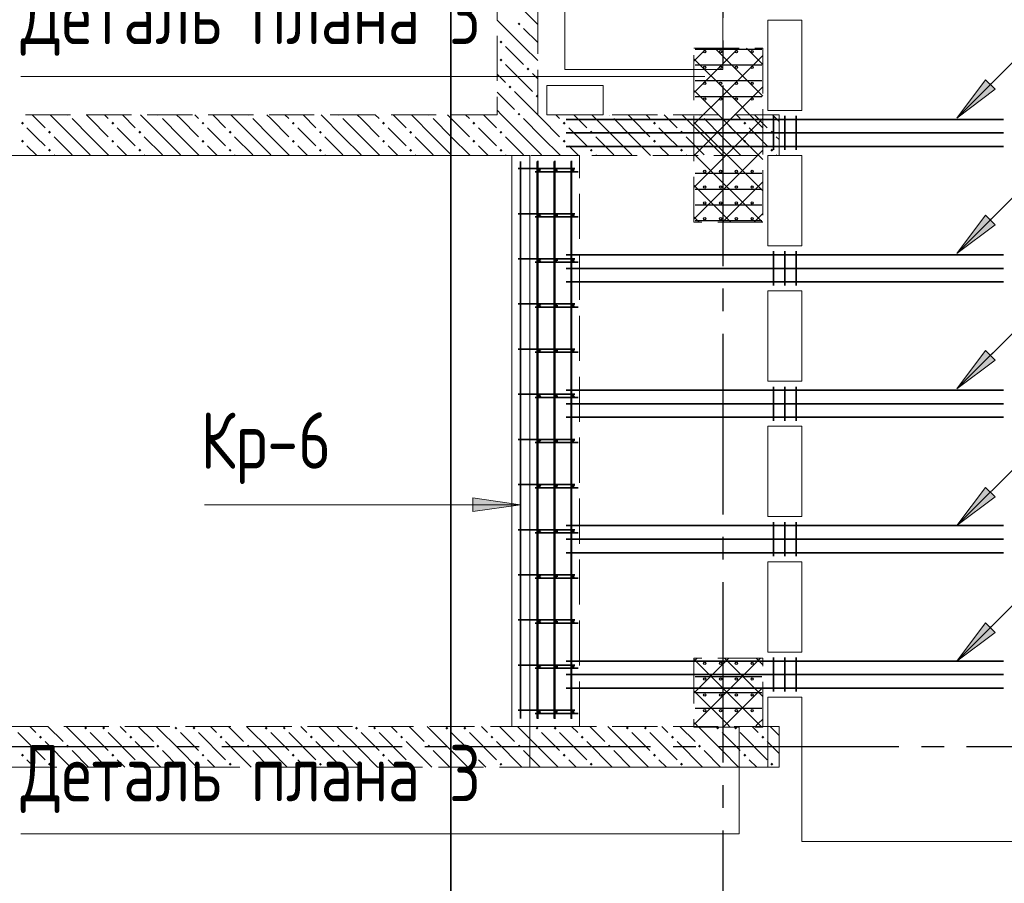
# Model space of a CAD drawing. Header units: millimetres. Extents: x 0 to 32559, y 0 to 42000.
# Tile 10 of 14: x 7935 to 12298, y 31465 to 35292. Entities that reach past the tile are written whole.
import ezdxf

# ---------------------------------------------------------------- set-up
doc = ezdxf.new("R2010")
doc.units = ezdxf.units.MM
doc.linetypes.add('______2', pattern=[270, 200, -70])
doc.linetypes.add('______5', pattern=[1100, 800, -100, 100, -100])
for name, color, linetype, lineweight, true_color in [('S1 Стержни арматуры фон', 7, '______2', 13, 0xa0a0a0), ('Вспомогательная арматура', 7, 'Continuous', 18, 0x656565), ('Поперечная арматура', 7, 'Continuous', 18, 0x5a2814), ('Поперечное армирование AW фон', 7, '______2', 13, 0xa0a0a0)]:
    doc.layers.add(name, color=color, linetype=linetype, lineweight=lineweight, true_color=true_color)
for name, color, linetype, lineweight in [('Standard', 7, 'Continuous', 25), ('ЖБ Балка Вышележаща', 7, 'Continuous', 35), ('ЖБ Балка Нижележащая', 7, 'Continuous', 35), ('ЖБ Перекрытие верхний уровень', 7, 'Continuous', 35), ('ЖБ Стена верхний уровень', 7, 'Continuous', 35), ('Оси', 40, '______5', 18), ('Позиционная метка номер позиции', 7, 'Continuous', 13), ('Примечания', 7, 'Continuous', 25)]:
    doc.layers.add(name, color=color, linetype=linetype, lineweight=lineweight)
doc.styles.add('GOST 2.304-81', font='txt')

msp = doc.modelspace()

# ---------------------------------------------------------------- hatches: boundary and pattern name
at = {"layer": 'ЖБ Стена верхний уровень', "linetype": 'Continuous', "lineweight": 18, "transparency": 33554687}
for points in [[(10141, 35273.1), (10147.5, 35279.6), (10154, 35273.1), (10147.5, 35266.6)], [(10061, 35193.1), (10067.5, 35199.6), (10074, 35193.1), (10067.5, 35186.6)], [(10061, 35113.1), (10067.5, 35119.6), (10074, 35113.1), (10067.5, 35106.6)], [(10181, 35073.1), (10187.5, 35079.6), (10194, 35073.1), (10187.5, 35066.6)], [(10101, 34993.1), (10107.5, 34999.6), (10114, 34993.1), (10107.5, 34986.6)], [(10221, 34953.1), (10227.5, 34959.6), (10230.5, 34956.6), (10230.5, 34949.7), (10227.5, 34946.6)], [(8150.8, 34870), (8147.5, 34866.6), (8144.1, 34870)], [(8550.8, 34870), (8547.5, 34866.6), (8544.1, 34870)], [(8950.8, 34870), (8947.5, 34866.6), (8944.1, 34870)], [(9350.8, 34870), (9347.5, 34866.6), (9344.1, 34870)], [(9750.8, 34870), (9747.5, 34866.6), (9744.1, 34870)], [(10141, 34873.1), (10147.5, 34879.6), (10154, 34873.1), (10150.8, 34870), (10144.1, 34870)], [(10150.8, 34870), (10147.5, 34866.6), (10144.1, 34870)], [(10550.8, 34870), (10547.5, 34866.6), (10544.1, 34870)], [(10950.8, 34870), (10947.5, 34866.6), (10944.1, 34870)], [(7941, 34833.1), (7947.5, 34839.6), (7954, 34833.1), (7947.5, 34826.6)], [(8341, 34833.1), (8347.5, 34839.6), (8354, 34833.1), (8347.5, 34826.6)], [(8741, 34833.1), (8747.5, 34839.6), (8754, 34833.1), (8747.5, 34826.6)], [(9141, 34833.1), (9147.5, 34839.6), (9154, 34833.1), (9147.5, 34826.6)], [(9541, 34833.1), (9547.5, 34839.6), (9554, 34833.1), (9547.5, 34826.6)], [(9941, 34833.1), (9947.5, 34839.6), (9954, 34833.1), (9947.5, 34826.6)], [(10341, 34833.1), (10347.5, 34839.6), (10354, 34833.1), (10347.5, 34826.6)], [(10741, 34833.1), (10747.5, 34839.6), (10754, 34833.1), (10747.5, 34826.6)], [(11141, 34833.1), (11147.5, 34839.6), (11154, 34833.1), (11147.5, 34826.6)], [(8061, 34793.1), (8067.5, 34799.6), (8074, 34793.1), (8067.5, 34786.6)], [(8461, 34793.1), (8467.5, 34799.6), (8474, 34793.1), (8467.5, 34786.6)], [(8861, 34793.1), (8867.5, 34799.6), (8874, 34793.1), (8867.5, 34786.6)], [(9261, 34793.1), (9267.5, 34799.6), (9274, 34793.1), (9267.5, 34786.6)], [(9661, 34793.1), (9667.5, 34799.6), (9674, 34793.1), (9667.5, 34786.6)], [(10061, 34793.1), (10067.5, 34799.6), (10074, 34793.1), (10067.5, 34786.6)], [(10461, 34793.1), (10467.5, 34799.6), (10474, 34793.1), (10467.5, 34786.6)], [(10861, 34793.1), (10867.5, 34799.6), (10874, 34793.1), (10867.5, 34786.6)], [(11261, 34793.1), (11267.5, 34799.6), (11274, 34793.1), (11267.5, 34786.6)], [(7941, 34753.1), (7947.5, 34759.6), (7954, 34753.1), (7947.5, 34746.6)], [(8341, 34753.1), (8347.5, 34759.6), (8354, 34753.1), (8347.5, 34746.6)], [(8741, 34753.1), (8747.5, 34759.6), (8754, 34753.1), (8747.5, 34746.6)], [(9141, 34753.1), (9147.5, 34759.6), (9154, 34753.1), (9147.5, 34746.6)], [(9541, 34753.1), (9547.5, 34759.6), (9554, 34753.1), (9547.5, 34746.6)], [(9941, 34753.1), (9947.5, 34759.6), (9954, 34753.1), (9947.5, 34746.6)], [(10341, 34753.1), (10347.5, 34759.6), (10354, 34753.1), (10347.5, 34746.6)], [(10741, 34753.1), (10747.5, 34759.6), (10754, 34753.1), (10747.5, 34746.6)], [(11141, 34753.1), (11147.5, 34759.6), (11154, 34753.1), (11147.5, 34746.6)], [(8061, 34713.1), (8067.5, 34719.6), (8074, 34713.1), (8067.5, 34706.6)], [(8461, 34713.1), (8467.5, 34719.6), (8474, 34713.1), (8467.5, 34706.6)], [(8861, 34713.1), (8867.5, 34719.6), (8874, 34713.1), (8867.5, 34706.6)], [(9261, 34713.1), (9267.5, 34719.6), (9274, 34713.1), (9267.5, 34706.6)], [(9661, 34713.1), (9667.5, 34719.6), (9674, 34713.1), (9667.5, 34706.6)], [(10061, 34713.1), (10067.5, 34719.6), (10074, 34713.1), (10067.5, 34706.6)], [(10461, 34713.1), (10467.5, 34719.6), (10474, 34713.1), (10467.5, 34706.6)], [(10861, 34713.1), (10867.5, 34719.6), (10874, 34713.1), (10867.5, 34706.6)], [(11261, 34713.1), (11267.5, 34719.6), (11274, 34713.1), (11267.5, 34706.6)], [(8221, 32153.1), (8227.5, 32159.6), (8234, 32153.1), (8227.5, 32146.6)], [(8301, 32153.1), (8307.5, 32159.6), (8314, 32153.1), (8307.5, 32146.6)], [(8621, 32153.1), (8627.5, 32159.6), (8634, 32153.1), (8627.5, 32146.6)], [(8701, 32153.1), (8707.5, 32159.6), (8714, 32153.1), (8707.5, 32146.6)], [(9021, 32153.1), (9027.5, 32159.6), (9034, 32153.1), (9027.5, 32146.6)], [(9101, 32153.1), (9107.5, 32159.6), (9114, 32153.1), (9107.5, 32146.6)], [(9421, 32153.1), (9427.5, 32159.6), (9434, 32153.1), (9427.5, 32146.6)], [(9501, 32153.1), (9507.5, 32159.6), (9514, 32153.1), (9507.5, 32146.6)], [(9821, 32153.1), (9827.5, 32159.6), (9834, 32153.1), (9827.5, 32146.6)], [(9901, 32153.1), (9907.5, 32159.6), (9914, 32153.1), (9907.5, 32146.6)], [(10221, 32153.1), (10227.5, 32159.6), (10234, 32153.1), (10227.5, 32146.6)], [(10301, 32153.1), (10307.5, 32159.6), (10314, 32153.1), (10307.5, 32146.6)], [(10621, 32153.1), (10627.5, 32159.6), (10634, 32153.1), (10627.5, 32146.6)], [(10701, 32153.1), (10707.5, 32159.6), (10714, 32153.1), (10707.5, 32146.6)], [(11021, 32153.1), (11027.5, 32159.6), (11034, 32153.1), (11027.5, 32146.6)], [(11101, 32153.1), (11107.5, 32159.6), (11114, 32153.1), (11107.5, 32146.6)], [(8021, 32113.1), (8027.5, 32119.6), (8034, 32113.1), (8027.5, 32106.6)], [(8421, 32113.1), (8427.5, 32119.6), (8434, 32113.1), (8427.5, 32106.6)], [(8821, 32113.1), (8827.5, 32119.6), (8834, 32113.1), (8827.5, 32106.6)], [(9221, 32113.1), (9227.5, 32119.6), (9234, 32113.1), (9227.5, 32106.6)], [(9621, 32113.1), (9627.5, 32119.6), (9634, 32113.1), (9627.5, 32106.6)], [(10021, 32113.1), (10027.5, 32119.6), (10034, 32113.1), (10027.5, 32106.6)], [(10421, 32113.1), (10427.5, 32119.6), (10434, 32113.1), (10427.5, 32106.6)], [(10821, 32113.1), (10827.5, 32119.6), (10834, 32113.1), (10827.5, 32106.6)], [(11221, 32113.1), (11227.5, 32119.6), (11234, 32113.1), (11227.5, 32106.6)], [(8141, 32073.1), (8147.5, 32079.6), (8154, 32073.1), (8147.5, 32066.6)], [(8541, 32073.1), (8547.5, 32079.6), (8554, 32073.1), (8547.5, 32066.6)], [(8941, 32073.1), (8947.5, 32079.6), (8954, 32073.1), (8947.5, 32066.6)], [(9341, 32073.1), (9347.5, 32079.6), (9354, 32073.1), (9347.5, 32066.6)], [(9741, 32073.1), (9747.5, 32079.6), (9754, 32073.1), (9747.5, 32066.6)], [(10141, 32073.1), (10147.5, 32079.6), (10154, 32073.1), (10147.5, 32066.6)], [(10541, 32073.1), (10547.5, 32079.6), (10554, 32073.1), (10547.5, 32066.6)], [(10941, 32073.1), (10947.5, 32079.6), (10954, 32073.1), (10947.5, 32066.6)], [(7941, 32033.1), (7947.5, 32039.6), (7954, 32033.1), (7947.5, 32026.6)], [(8341, 32033.1), (8347.5, 32039.6), (8354, 32033.1), (8347.5, 32026.6)], [(8741, 32033.1), (8747.5, 32039.6), (8754, 32033.1), (8747.5, 32026.6)], [(9141, 32033.1), (9147.5, 32039.6), (9154, 32033.1), (9147.5, 32026.6)], [(9541, 32033.1), (9547.5, 32039.6), (9554, 32033.1), (9547.5, 32026.6)], [(9941, 32033.1), (9947.5, 32039.6), (9954, 32033.1), (9947.5, 32026.6)], [(10341, 32033.1), (10347.5, 32039.6), (10354, 32033.1), (10347.5, 32026.6)], [(10741, 32033.1), (10747.5, 32039.6), (10754, 32033.1), (10747.5, 32026.6)], [(11141, 32033.1), (11147.5, 32039.6), (11154, 32033.1), (11147.5, 32026.6)], [(8061, 31993.1), (8067.5, 31999.6), (8074, 31993.1), (8067.5, 31986.6)], [(8461, 31993.1), (8467.5, 31999.6), (8474, 31993.1), (8467.5, 31986.6)], [(8861, 31993.1), (8867.5, 31999.6), (8874, 31993.1), (8867.5, 31986.6)], [(9261, 31993.1), (9267.5, 31999.6), (9274, 31993.1), (9267.5, 31986.6)], [(9661, 31993.1), (9667.5, 31999.6), (9674, 31993.1), (9667.5, 31986.6)], [(10061, 31993.1), (10067.5, 31999.6), (10074, 31993.1), (10067.5, 31986.6)], [(10461, 31993.1), (10467.5, 31999.6), (10474, 31993.1), (10467.5, 31986.6)], [(10861, 31993.1), (10867.5, 31999.6), (10874, 31993.1), (10867.5, 31986.6)], [(11261, 31993.1), (11267.5, 31999.6), (11274, 31993.1), (11267.5, 31986.6)]]:
    msp.add_hatch(color=7, dxfattribs=at).paths.add_polyline_path(points, flags=16)
at = {"layer": 'Позиционная метка номер позиции', "linetype": 'Continuous', "lineweight": 13, "transparency": 33554687}
for points in [[(12256.8, 34983.3), (12087.1, 34856), (12214.3, 35025.7)], [(12256.8, 34383.3), (12087.1, 34256), (12214.3, 34425.7)], [(12256.8, 33783.3), (12087.1, 33656), (12214.3, 33825.7)], [(12256.8, 33177.3), (12087.1, 33050), (12214.3, 33219.7)], [(9943.5, 33172.8), (10153.5, 33142.8), (9943.5, 33112.8)], [(12256.8, 32577.3), (12087.1, 32450), (12214.3, 32619.7)]]:
    msp.add_hatch(color=7, dxfattribs=at).paths.add_polyline_path(points, flags=16)

# ---------------------------------------------------------------- linework, layer by layer
at = {"layer": 'S1 Стержни арматуры фон', "color": 7, "linetype": 'Continuous', "lineweight": 35, "transparency": 33554687}
for p, q in [((12294.5, 34850), (10356.5, 34850)), ((12293.5, 34850), (10357.5, 34850)), ((12294.5, 34790), (10356.5, 34790)), ((12293.5, 34790), (10357.5, 34790)), ((12294.5, 34730), (10356.5, 34730)), ((12293.5, 34730), (10357.5, 34730)), ((10153.4, 34664), (10153.4, 32196)), ((10153.5, 34664), (10153.5, 32196)), ((10228.5, 34664), (10228.5, 32196)), ((10230.5, 34666), (10230.5, 32194)), ((10230.6, 34666), (10230.6, 32194)), ((10303.5, 34664), (10303.5, 32196)), ((10305.5, 34666), (10305.5, 32194)), ((10305.6, 34666), (10305.6, 32194)), ((10378.5, 34664), (10378.5, 32196)), ((10380.5, 34666), (10380.5, 32194)), ((10380.6, 34666), (10380.6, 32194)), ((10143.5, 34632), (10394.4, 34632)), ((10218.5, 34618), (10409.5, 34618)), ((10143.5, 34432), (10394.4, 34432)), ((10218.5, 34418), (10409.5, 34418)), ((12294.5, 34250), (10356.5, 34250)), ((12293.5, 34250), (10357.5, 34250)), ((10143.5, 34232), (10394.4, 34232)), ((10218.5, 34218), (10409.5, 34218)), ((12294.5, 34190), (10356.5, 34190)), ((12293.5, 34190), (10357.5, 34190)), ((12294.5, 34130), (10356.5, 34130)), ((12293.5, 34130), (10357.5, 34130)), ((10143.5, 34032), (10394.4, 34032)), ((10218.5, 34018), (10409.5, 34018)), ((10143.5, 33832), (10394.4, 33832)), ((10218.5, 33818), (10409.5, 33818)), ((12294.5, 33650), (10356.5, 33650)), ((12293.5, 33650), (10357.5, 33650)), ((10143.5, 33632), (10394.4, 33632)), ((10218.5, 33618), (10409.5, 33618)), ((12294.5, 33590), (10356.5, 33590)), ((12293.5, 33590), (10357.5, 33590)), ((12294.5, 33530), (10356.5, 33530)), ((12293.5, 33530), (10357.5, 33530)), ((10143.5, 33432), (10394.4, 33432)), ((10218.5, 33418), (10409.5, 33418)), ((10143.5, 33232), (10394.4, 33232)), ((10218.5, 33218), (10409.5, 33218)), ((10143.5, 33032), (10394.4, 33032)), ((12294.5, 33050), (10356.5, 33050)), ((12293.5, 33050), (10357.5, 33050)), ((10218.5, 33018), (10409.5, 33018)), ((12294.5, 32990), (10356.5, 32990)), ((12293.5, 32990), (10357.5, 32990)), ((12294.5, 32930), (10356.5, 32930)), ((12293.5, 32930), (10357.5, 32930)), ((10143.5, 32832), (10394.4, 32832)), ((10218.5, 32818), (10409.5, 32818)), ((10143.5, 32632), (10394.4, 32632)), ((10218.5, 32618), (10409.5, 32618)), ((10143.5, 32432), (10394.4, 32432)), ((10218.5, 32418), (10409.5, 32418)), ((12294.5, 32450), (10356.5, 32450)), ((12293.5, 32450), (10357.5, 32450)), ((12294.5, 32390), (10356.5, 32390)), ((12293.5, 32390), (10357.5, 32390)), ((12294.5, 32330), (10356.5, 32330)), ((12293.5, 32330), (10357.5, 32330)), ((10143.5, 32232), (10394.4, 32232)), ((10218.5, 32218), (10409.5, 32218))]:
    msp.add_line(p, q, dxfattribs=at)
at = {"layer": 'S1 Стержни арматуры фон', "color": 180, "linetype": 'Continuous', "lineweight": 50, "transparency": 33554687}
for centre in [(10237.5, 34625), (10312.5, 34625), (10387.5, 34625), (10237.5, 34425), (10312.5, 34425), (10387.5, 34425), (10237.5, 34225), (10312.5, 34225), (10387.5, 34225), (10237.5, 34025), (10312.5, 34025), (10387.5, 34025), (10237.5, 33825), (10312.5, 33825), (10387.5, 33825), (10237.5, 33625), (10312.5, 33625), (10387.5, 33625), (10237.5, 33425), (10312.5, 33425), (10387.5, 33425), (10237.5, 33225), (10312.5, 33225), (10387.5, 33225), (10237.5, 33025), (10312.5, 33025), (10387.5, 33025), (10237.5, 32825), (10312.5, 32825), (10387.5, 32825), (10237.5, 32625), (10312.5, 32625), (10387.5, 32625), (10237.5, 32425), (10312.5, 32425), (10387.5, 32425), (10237.5, 32225), (10312.5, 32225), (10387.5, 32225)]:
    msp.add_circle(centre, 3, dxfattribs=at)
at = {"layer": 'Standard', "color": 254, "linetype": 'Continuous', "lineweight": 35, "true_color": 0xc4c4ff, "transparency": 33554687}
msp.add_lwpolyline([(9845.5, 14263.9), (18552.1, 14263.9), (18552.1, 39850), (9845.5, 39850), (9845.5, 14263.9)], dxfattribs=at)
at = {"layer": 'Вспомогательная арматура', "color": 7, "linetype": 'Continuous', "lineweight": 25, "transparency": 33554687}
for p, q in [((11222.7, 35160), (10927.7, 35160)), ((11222.7, 35090), (10927.7, 35090)), ((11222.7, 35020), (10927.7, 35020)), ((11222.7, 34950), (10927.7, 34950)), ((11222.7, 34610), (10927.7, 34610)), ((11222.7, 34540), (10927.7, 34540)), ((11222.7, 34470), (10927.7, 34470)), ((11222.7, 34400), (10927.7, 34400)), ((11222.7, 32450), (10927.7, 32450)), ((11222.7, 32380), (10927.7, 32380)), ((11222.7, 32310), (10927.7, 32310)), ((11222.7, 32240), (10927.7, 32240))]:
    msp.add_line(p, q, dxfattribs=at)
at = {"layer": 'ЖБ Балка Вышележаща', "color": 7, "linetype": 'Continuous', "lineweight": 18, "transparency": 33554687}
for p, q in [((10195.5, 34690), (10115.5, 34690)), ((10115.5, 34690), (10115.5, 32160)), ((10115.5, 32160), (10195.5, 32160))]:
    msp.add_line(p, q, dxfattribs=at)
at = {"layer": 'ЖБ Балка Нижележащая', "color": 251, "linetype": '______2', "lineweight": 18, "true_color": 0x656565, "transparency": 33554687}
for p, q in [((10415.5, 34690), (10195.5, 34690)), ((10415.5, 32160), (10415.5, 34690)), ((10195.5, 32160), (10415.5, 32160))]:
    msp.add_line(p, q, dxfattribs=at)
at = {"layer": 'ЖБ Перекрытие верхний уровень', "color": 7, "linetype": 'Continuous', "lineweight": 18, "transparency": 33554687}
for p, q in [((10350.5, 36171.6), (10350.5, 35071.6)), ((11050.5, 35071.6), (11050.5, 36171.6)), ((11250.5, 35290), (11400.5, 35290)), ((11250.5, 34890), (11250.5, 35290)), ((11400.5, 35290), (11400.5, 34890)), ((10350.5, 35071.6), (11050.5, 35071.6)), ((10520.5, 35000), (10270.5, 35000)), ((10270.5, 35000), (10270.5, 34870)), ((10520.5, 34870), (10520.5, 35000)), ((10270.5, 34870), (10520.5, 34870)), ((11400.5, 34890), (11250.5, 34890)), ((5470.5, 34690), (10195.5, 34690)), ((10195.5, 34690), (10195.5, 31980)), ((11250.5, 34290), (11250.5, 34690)), ((11250.5, 34690), (11400.5, 34690)), ((11400.5, 34690), (11400.5, 34290)), ((11400.5, 34290), (11250.5, 34290)), ((11250.5, 34090), (11400.5, 34090)), ((11250.5, 33690), (11250.5, 34090)), ((11400.5, 34090), (11400.5, 33690)), ((11400.5, 33690), (11250.5, 33690)), ((11250.5, 33090), (11250.5, 33490)), ((11250.5, 33490), (11400.5, 33490)), ((11400.5, 33490), (11400.5, 33090)), ((11400.5, 33090), (11250.5, 33090)), ((11250.5, 32890), (11400.5, 32890)), ((11250.5, 32490), (11250.5, 32890)), ((11400.5, 32890), (11400.5, 32490)), ((11400.5, 32490), (11250.5, 32490)), ((11250.5, 31980), (11250.5, 32290)), ((11250.5, 32290), (11400.5, 32290)), ((11400.5, 32290), (11400.5, 31650)), ((10195.5, 31980), (11250.5, 31980)), ((11400.5, 31650), (13000.5, 31650))]:
    msp.add_line(p, q, dxfattribs=at)
at = {"layer": 'ЖБ Стена верхний уровень', "color": 251, "linetype": '______2', "lineweight": 13, "true_color": 0x656565, "transparency": 33554687}
for p, q in [((10050.5, 36570), (10050.5, 34870)), ((10230.5, 34870), (10230.5, 36570)), ((10050.5, 34870), (7390.5, 34870)), ((11300.5, 34870), (10230.5, 34870)), ((11300.5, 34690), (11300.5, 34870)), ((6150.5, 34690), (11300.5, 34690)), ((11300.5, 32160), (6150.5, 32160)), ((11300.5, 31980), (11300.5, 32160)), ((5470.5, 31980), (11300.5, 31980))]:
    msp.add_line(p, q, dxfattribs=at)
at = {"layer": 'ЖБ Стена верхний уровень', "color": 9, "linetype": 'Continuous', "lineweight": 18, "true_color": 0xc7c7c7, "transparency": 33554687}
for p, q in [((10230.5, 35270.1), (10127.5, 35373.1)), ((10167.5, 35173.1), (10050.5, 35290.1)), ((10167.5, 35253.1), (10230.5, 35190.1)), ((10087.5, 35173.1), (10167.5, 35093.1)), ((10167.5, 35173.1), (10230.5, 35110.1)), ((10087.5, 35093.1), (10207.5, 34973.1)), ((10050.5, 35050.1), (10087.5, 35013.1)), ((10230.5, 35030.1), (10207.5, 35053.1)), ((10050.5, 34970.1), (10127.5, 34893.1)), ((10230.5, 34870.1), (10127.5, 34973.1)), ((7990.6, 34870), (8047.5, 34813.1)), ((8167.5, 34773.1), (8070.6, 34870)), ((8247.5, 34853.1), (8230.6, 34870)), ((8310.6, 34870), (8327.5, 34853.1)), ((8390.6, 34870), (8447.5, 34813.1)), ((8567.5, 34773.1), (8470.6, 34870)), ((8647.5, 34853.1), (8630.6, 34870)), ((8710.6, 34870), (8727.5, 34853.1)), ((8790.6, 34870), (8847.5, 34813.1)), ((8967.5, 34773.1), (8870.6, 34870)), ((9047.5, 34853.1), (9030.6, 34870)), ((9110.6, 34870), (9127.5, 34853.1)), ((9190.6, 34870), (9247.5, 34813.1)), ((9367.5, 34773.1), (9270.6, 34870)), ((9447.5, 34853.1), (9430.6, 34870)), ((9510.6, 34870), (9527.5, 34853.1)), ((9590.6, 34870), (9647.5, 34813.1)), ((9767.5, 34773.1), (9670.6, 34870)), ((9847.5, 34853.1), (9830.6, 34870)), ((9910.6, 34870), (9927.5, 34853.1)), ((9990.6, 34870), (10047.5, 34813.1)), ((10070.6, 34870), (10050.5, 34890.1)), ((10167.5, 34773.1), (10070.6, 34870)), ((10247.5, 34853.1), (10230.6, 34870)), ((10310.6, 34870), (10327.5, 34853.1)), ((10390.6, 34870), (10447.5, 34813.1)), ((10567.5, 34773.1), (10470.6, 34870)), ((10647.5, 34853.1), (10630.6, 34870)), ((10710.6, 34870), (10727.5, 34853.1)), ((10790.6, 34870), (10847.5, 34813.1)), ((10967.5, 34773.1), (10870.6, 34870)), ((11047.5, 34853.1), (11030.6, 34870)), ((11110.6, 34870), (11127.5, 34853.1)), ((11190.6, 34870), (11247.5, 34813.1)), ((11300.5, 34840.1), (11270.6, 34870)), ((8007.5, 34773.1), (7967.5, 34813.1)), ((8167.5, 34853.1), (8247.5, 34773.1)), ((8247.5, 34853.1), (8327.5, 34773.1)), ((8407.5, 34773.1), (8367.5, 34813.1)), ((8567.5, 34853.1), (8647.5, 34773.1)), ((8647.5, 34853.1), (8727.5, 34773.1)), ((8807.5, 34773.1), (8767.5, 34813.1)), ((8967.5, 34853.1), (9047.5, 34773.1)), ((9047.5, 34853.1), (9127.5, 34773.1)), ((9207.5, 34773.1), (9167.5, 34813.1)), ((9367.5, 34853.1), (9447.5, 34773.1)), ((9447.5, 34853.1), (9527.5, 34773.1)), ((9607.5, 34773.1), (9567.5, 34813.1)), ((9767.5, 34853.1), (9847.5, 34773.1)), ((9847.5, 34853.1), (9927.5, 34773.1)), ((10007.5, 34773.1), (9967.5, 34813.1)), ((10167.5, 34853.1), (10247.5, 34773.1)), ((10247.5, 34853.1), (10327.5, 34773.1)), ((10407.5, 34773.1), (10367.5, 34813.1)), ((10567.5, 34853.1), (10647.5, 34773.1)), ((10647.5, 34853.1), (10727.5, 34773.1)), ((10807.5, 34773.1), (10767.5, 34813.1)), ((10967.5, 34853.1), (11047.5, 34773.1)), ((11047.5, 34853.1), (11127.5, 34773.1)), ((11207.5, 34773.1), (11167.5, 34813.1)), ((8047.5, 34733.1), (8007.5, 34773.1)), ((8087.5, 34773.1), (8167.5, 34693.1)), ((8167.5, 34773.1), (8247.5, 34693.1)), ((8247.5, 34773.1), (8330.6, 34690)), ((8447.5, 34733.1), (8407.5, 34773.1)), ((8487.5, 34773.1), (8567.5, 34693.1)), ((8567.5, 34773.1), (8647.5, 34693.1)), ((8647.5, 34773.1), (8730.6, 34690)), ((8847.5, 34733.1), (8807.5, 34773.1)), ((8887.5, 34773.1), (8967.5, 34693.1)), ((8967.5, 34773.1), (9047.5, 34693.1)), ((9047.5, 34773.1), (9130.6, 34690)), ((9247.5, 34733.1), (9207.5, 34773.1)), ((9287.5, 34773.1), (9367.5, 34693.1)), ((9367.5, 34773.1), (9447.5, 34693.1)), ((9447.5, 34773.1), (9530.6, 34690)), ((9647.5, 34733.1), (9607.5, 34773.1)), ((9687.5, 34773.1), (9767.5, 34693.1)), ((9767.5, 34773.1), (9847.5, 34693.1)), ((9847.5, 34773.1), (9930.6, 34690)), ((10047.5, 34733.1), (10007.5, 34773.1)), ((10087.5, 34773.1), (10167.5, 34693.1)), ((10167.5, 34773.1), (10247.5, 34693.1)), ((10247.5, 34773.1), (10330.6, 34690)), ((10447.5, 34733.1), (10407.5, 34773.1)), ((10487.5, 34773.1), (10567.5, 34693.1)), ((10567.5, 34773.1), (10647.5, 34693.1)), ((10647.5, 34773.1), (10730.6, 34690)), ((10847.5, 34733.1), (10807.5, 34773.1)), ((10887.5, 34773.1), (10967.5, 34693.1)), ((10967.5, 34773.1), (11047.5, 34693.1)), ((11047.5, 34773.1), (11130.6, 34690)), ((11247.5, 34733.1), (11207.5, 34773.1)), ((11287.5, 34773.1), (11300.5, 34760.1)), ((7967.5, 34733.1), (8010.6, 34690)), ((8367.5, 34733.1), (8410.6, 34690)), ((8767.5, 34733.1), (8810.6, 34690)), ((9167.5, 34733.1), (9210.6, 34690)), ((9567.5, 34733.1), (9610.6, 34690)), ((9967.5, 34733.1), (10010.6, 34690)), ((10367.5, 34733.1), (10410.6, 34690)), ((10767.5, 34733.1), (10810.6, 34690)), ((11167.5, 34733.1), (11210.6, 34690)), ((8087.5, 34693.1), (8090.6, 34690)), ((8487.5, 34693.1), (8490.6, 34690)), ((8887.5, 34693.1), (8890.6, 34690)), ((9287.5, 34693.1), (9290.6, 34690)), ((9687.5, 34693.1), (9690.6, 34690)), ((10087.5, 34693.1), (10090.6, 34690)), ((10487.5, 34693.1), (10490.6, 34690)), ((10887.5, 34693.1), (10890.6, 34690)), ((11287.5, 34693.1), (11290.6, 34690)), ((7980.6, 32160), (8007.5, 32133.1)), ((8060.6, 32160), (8127.5, 32093.1)), ((8247.5, 32053.1), (8140.6, 32160)), ((8380.6, 32160), (8407.5, 32133.1)), ((8460.6, 32160), (8527.5, 32093.1)), ((8647.5, 32053.1), (8540.6, 32160)), ((8780.6, 32160), (8807.5, 32133.1)), ((8860.6, 32160), (8927.5, 32093.1)), ((9047.5, 32053.1), (8940.6, 32160)), ((9180.6, 32160), (9207.5, 32133.1)), ((9260.6, 32160), (9327.5, 32093.1)), ((9447.5, 32053.1), (9340.6, 32160)), ((9580.6, 32160), (9607.5, 32133.1)), ((9660.6, 32160), (9727.5, 32093.1)), ((9847.5, 32053.1), (9740.6, 32160)), ((9980.6, 32160), (10007.5, 32133.1)), ((10060.6, 32160), (10127.5, 32093.1)), ((10247.5, 32053.1), (10140.6, 32160)), ((10380.6, 32160), (10407.5, 32133.1)), ((10460.6, 32160), (10527.5, 32093.1)), ((10647.5, 32053.1), (10540.6, 32160)), ((10780.6, 32160), (10807.5, 32133.1)), ((10860.6, 32160), (10927.5, 32093.1)), ((11047.5, 32053.1), (10940.6, 32160)), ((11180.6, 32160), (11207.5, 32133.1)), ((11260.6, 32160), (11300.5, 32120.1)), ((7927.5, 32133.1), (8047.5, 32013.1)), ((8247.5, 32133.1), (8327.5, 32053.1)), ((8327.5, 32133.1), (8447.5, 32013.1)), ((8647.5, 32133.1), (8727.5, 32053.1)), ((8727.5, 32133.1), (8847.5, 32013.1)), ((9047.5, 32133.1), (9127.5, 32053.1)), ((9127.5, 32133.1), (9247.5, 32013.1)), ((9447.5, 32133.1), (9527.5, 32053.1)), ((9527.5, 32133.1), (9647.5, 32013.1)), ((9847.5, 32133.1), (9927.5, 32053.1)), ((9927.5, 32133.1), (10047.5, 32013.1)), ((10247.5, 32133.1), (10327.5, 32053.1)), ((10327.5, 32133.1), (10447.5, 32013.1)), ((10647.5, 32133.1), (10727.5, 32053.1)), ((10727.5, 32133.1), (10847.5, 32013.1)), ((11047.5, 32133.1), (11127.5, 32053.1)), ((11127.5, 32133.1), (11247.5, 32013.1)), ((8160.6, 31980), (8047.5, 32093.1)), ((8560.6, 31980), (8447.5, 32093.1)), ((8960.6, 31980), (8847.5, 32093.1)), ((9360.6, 31980), (9247.5, 32093.1)), ((9760.6, 31980), (9647.5, 32093.1)), ((10160.6, 31980), (10047.5, 32093.1)), ((10560.6, 31980), (10447.5, 32093.1)), ((10960.6, 31980), (10847.5, 32093.1)), ((11300.5, 32040.1), (11247.5, 32093.1)), ((8167.5, 32053.1), (8240.6, 31980)), ((8247.5, 32053.1), (8320.6, 31980)), ((8567.5, 32053.1), (8640.6, 31980)), ((8647.5, 32053.1), (8720.6, 31980)), ((8967.5, 32053.1), (9040.6, 31980)), ((9047.5, 32053.1), (9120.6, 31980)), ((9367.5, 32053.1), (9440.6, 31980)), ((9447.5, 32053.1), (9520.6, 31980)), ((9767.5, 32053.1), (9840.6, 31980)), ((9847.5, 32053.1), (9920.6, 31980)), ((10167.5, 32053.1), (10240.6, 31980)), ((10247.5, 32053.1), (10320.6, 31980)), ((10567.5, 32053.1), (10640.6, 31980)), ((10647.5, 32053.1), (10720.6, 31980)), ((10967.5, 32053.1), (11040.6, 31980)), ((11047.5, 32053.1), (11120.6, 31980)), ((8000.6, 31980), (7967.5, 32013.1)), ((8400.6, 31980), (8367.5, 32013.1)), ((8800.6, 31980), (8767.5, 32013.1)), ((9200.6, 31980), (9167.5, 32013.1)), ((9600.6, 31980), (9567.5, 32013.1)), ((10000.6, 31980), (9967.5, 32013.1)), ((10400.6, 31980), (10367.5, 32013.1)), ((10800.6, 31980), (10767.5, 32013.1)), ((11200.6, 31980), (11167.5, 32013.1))]:
    msp.add_line(p, q, dxfattribs=at)
at = {"layer": 'Оси', "color": 8, "linetype": '______5', "lineweight": -3, "transparency": 33554687}
for p, q in [((11050.5, 40500), (11050.5, 7060)), ((12930.5, 32070), (3600, 32070))]:
    msp.add_line(p, q, dxfattribs=at)
at = {"layer": 'Позиционная метка номер позиции', "color": 7, "linetype": 'Continuous', "lineweight": 13, "transparency": 33554687}
for p, q in [((12087.1, 34856), (12587.1, 35356)), ((12087.1, 34856), (12214.3, 35025.7)), ((12214.3, 35025.7), (12256.8, 34983.3)), ((12235.5, 35004.5), (12246.2, 35015.1)), ((12256.8, 34983.3), (12087.1, 34856)), ((12087.1, 34856), (12087.1, 34856)), ((12087.1, 34856), (12087.1, 34856)), ((12087.1, 34856), (12087.1, 34856)), ((12087.1, 34256), (12587.1, 34756)), ((12087.1, 34256), (12214.3, 34425.7)), ((12214.3, 34425.7), (12256.8, 34383.3)), ((12256.8, 34383.3), (12087.1, 34256)), ((12235.5, 34404.5), (12246.2, 34415.1)), ((12087.1, 34256), (12087.1, 34256)), ((12087.1, 34256), (12087.1, 34256)), ((12087.1, 34256), (12087.1, 34256)), ((12087.1, 33656), (12587.1, 34156)), ((12087.1, 33656), (12214.3, 33825.7)), ((12214.3, 33825.7), (12256.8, 33783.3)), ((12235.5, 33804.5), (12246.2, 33815.1)), ((12256.8, 33783.3), (12087.1, 33656)), ((12087.1, 33656), (12087.1, 33656)), ((12087.1, 33656), (12087.1, 33656)), ((12087.1, 33656), (12087.1, 33656)), ((12087.1, 33050), (12587.1, 33550)), ((12087.1, 33050), (12214.3, 33219.7)), ((12214.3, 33219.7), (12256.8, 33177.3)), ((12235.5, 33198.5), (12246.2, 33209.1)), ((9943.5, 33112.8), (9943.5, 33172.8)), ((9943.5, 33172.8), (10153.5, 33142.8)), ((12256.8, 33177.3), (12087.1, 33050)), ((10153.5, 33142.8), (8753.5, 33142.8)), ((9943.5, 33142.8), (9928.5, 33142.8)), ((10153.5, 33142.8), (9943.5, 33112.8)), ((10153.5, 33142.8), (10153.5, 33142.8)), ((10153.5, 33142.8), (10153.5, 33142.8)), ((10153.5, 33142.8), (10153.5, 33142.8)), ((12087.1, 33050), (12087.1, 33050)), ((12087.1, 33050), (12087.1, 33050)), ((12087.1, 33050), (12087.1, 33050)), ((12087.1, 32450), (12214.3, 32619.7)), ((12214.3, 32619.7), (12256.8, 32577.3)), ((12235.5, 32598.5), (12246.2, 32609.1)), ((12256.8, 32577.3), (12087.1, 32450)), ((12087.1, 32450), (12087.1, 32450)), ((12087.1, 32450), (12087.1, 32450)), ((12087.1, 32450), (12087.1, 32450))]:
    msp.add_line(p, q, dxfattribs=at)
msp.add_lwpolyline([(12087.1, 32450), (12587.1, 32950), (12587.1, 40602.3), (13387.1, 40602.3)], dxfattribs=at)
at = {"layer": 'Поперечная арматура', "color": 7, "linetype": 'Continuous', "lineweight": 25, "transparency": 33554687}
for centre in [(10970.5, 35150), (11040.5, 35150), (11110.5, 35150), (11180.5, 35150), (10970.5, 35080), (11040.5, 35080), (11110.5, 35080), (11180.5, 35080), (10970.5, 35010), (11040.5, 35010), (11110.5, 35010), (11180.5, 35010), (10970.5, 34940), (11040.5, 34940), (11110.5, 34940), (11180.5, 34940), (10970.5, 34620), (11040.5, 34620), (11110.5, 34620), (11180.5, 34620), (10970.5, 34550), (11040.5, 34550), (11110.5, 34550), (11180.5, 34550), (10970.5, 34480), (11040.5, 34480), (11110.5, 34480), (11180.5, 34480), (10970.5, 34410), (11040.5, 34410), (11110.5, 34410), (11180.5, 34410), (10970.5, 32440), (11040.5, 32440), (11110.5, 32440), (11180.5, 32440), (10970.5, 32370), (11040.5, 32370), (11110.5, 32370), (11180.5, 32370), (10970.5, 32300), (11040.5, 32300), (11110.5, 32300), (11180.5, 32300), (10970.5, 32230), (11040.5, 32230), (11110.5, 32230), (11180.5, 32230)]:
    msp.add_circle(centre, 5, dxfattribs=at)
at = {"layer": 'Поперечное армирование AW фон', "color": 7, "linetype": 'Continuous', "lineweight": 35, "transparency": 33554687}
for p, q in [((11275.5, 34865.5), (11275.5, 34714.5)), ((11325.5, 34865.5), (11325.5, 34714.5)), ((11375.5, 34865.5), (11375.5, 34714.5)), ((11275.5, 34265.5), (11275.5, 34114.5)), ((11325.5, 34265.5), (11325.5, 34114.5)), ((11375.5, 34265.5), (11375.5, 34114.5)), ((11275.5, 33665.5), (11275.5, 33514.5)), ((11325.5, 33665.5), (11325.5, 33514.5)), ((11375.5, 33665.5), (11375.5, 33514.5)), ((11275.5, 33065.5), (11275.5, 32914.5)), ((11325.5, 33065.5), (11325.5, 32914.5)), ((11375.5, 33065.5), (11375.5, 32914.5)), ((11275.5, 32465.5), (11275.5, 32314.5)), ((11325.5, 32465.5), (11325.5, 32314.5)), ((11375.5, 32465.5), (11375.5, 32314.5))]:
    msp.add_line(p, q, dxfattribs=at)
at = {"layer": 'Примечания', "color": 252, "linetype": 'Continuous', "lineweight": 13, "true_color": 0x8f8f8f, "transparency": 33554687}
for p, q in [((10922.7, 35108.4), (10979.3, 35165)), ((10927.5, 34973.1), (11119.3, 35165)), ((11015.6, 35165), (11207.5, 34973.1)), ((11155.6, 35165), (11227.7, 35092.9)), ((10922.7, 35117.9), (11067.5, 34973.1)), ((11067.5, 34973.1), (11227.7, 35133.4)), ((11207.5, 34973.1), (11227.7, 34993.4)), ((10922.7, 34977.9), (10927.5, 34973.1)), ((10922.7, 34968.3), (10927.5, 34973.1)), ((10922.7, 34828.4), (11067.5, 34973.1)), ((10922.7, 34688.4), (11207.5, 34973.1)), ((10927.5, 34973.1), (11227.7, 34672.9)), ((11067.5, 34973.1), (11227.7, 34812.9)), ((11207.5, 34973.1), (11227.7, 34952.9)), ((10922.7, 34548.3), (11227.7, 34853.3)), ((10922.7, 34837.9), (11227.7, 34532.9)), ((10922.7, 34408.4), (11227.7, 34713.4)), ((10922.7, 34697.9), (11225.6, 34395)), ((10922.7, 34557.9), (11085.6, 34395)), ((11049.3, 34395), (11227.7, 34573.3)), ((10922.7, 34417.9), (10945.6, 34395)), ((11189.3, 34395), (11227.7, 34433.3)), ((10922.7, 32448.3), (10936.8, 32462.5)), ((10922.7, 32308.3), (11076.8, 32462.5)), ((10922.7, 32457.9), (11207.5, 32173.1)), ((10927.5, 32173.1), (11216.8, 32462.5)), ((11058.1, 32462.5), (11227.7, 32292.9)), ((11198.1, 32462.5), (11227.7, 32432.9)), ((11067.5, 32173.1), (11227.7, 32333.3)), ((10922.7, 32317.9), (11067.5, 32173.1)), ((11207.5, 32173.1), (11227.7, 32193.3)), ((10922.7, 32177.9), (10927.5, 32173.1)), ((10922.7, 32168.3), (10927.5, 32173.1)), ((10927.5, 32173.1), (10943.1, 32157.5)), ((11051.8, 32157.5), (11067.5, 32173.1)), ((11067.5, 32173.1), (11083.1, 32157.5)), ((11191.8, 32157.5), (11207.5, 32173.1)), ((11207.5, 32173.1), (11223.1, 32157.5))]:
    msp.add_line(p, q, dxfattribs=at)
at = {"layer": 'Примечания', "color": 7, "linetype": '______2', "lineweight": 13, "transparency": 33554687}
for p, q in [((10922.7, 34395), (10922.7, 35165)), ((10922.7, 35165), (11227.7, 35165)), ((11227.7, 35165), (11227.7, 34395)), ((11227.7, 34395), (10922.7, 34395)), ((10922.7, 32462.5), (10922.7, 32157.5)), ((11227.7, 32462.5), (10922.7, 32462.5)), ((11227.7, 32157.5), (11227.7, 32462.5)), ((10922.7, 32157.5), (11227.7, 32157.5))]:
    msp.add_line(p, q, dxfattribs=at)
at = {"layer": 'Примечания', "color": 7, "linetype": 'Continuous', "lineweight": 13, "transparency": 33554687}
msp.add_line((7940.1, 35040.1), (10970.5, 35040.1), dxfattribs=at)
msp.add_lwpolyline([(7940.1, 31685.3), (11123, 31685.3), (11123, 32157.5)], dxfattribs=at)

# ---------------------------------------------------------------- texts
at = {"layer": 'Standard', "color": 7, "linetype": 'Continuous', "lineweight": 25, "transparency": 33554687, "insert": (8736.9, 33234.5), "char_height": 250, "width": 728.955, "attachment_point": 7, "style": 'GOST 2.304-81'}
msp.add_mtext('Кр-6', dxfattribs=at)
at = {"layer": 'Примечания', "color": 7, "linetype": 'Continuous', "lineweight": 25, "transparency": 33554687, "char_height": 250, "width": 2132.446, "attachment_point": 7, "style": 'GOST 2.304-81'}
for insert in [(7940.1, 35131.7), (7940.1, 31777)]:
    msp.add_mtext('Деталь\\~плана\\~3', dxfattribs=dict(at, insert=insert))

doc.saveas('drawing.dxf')
